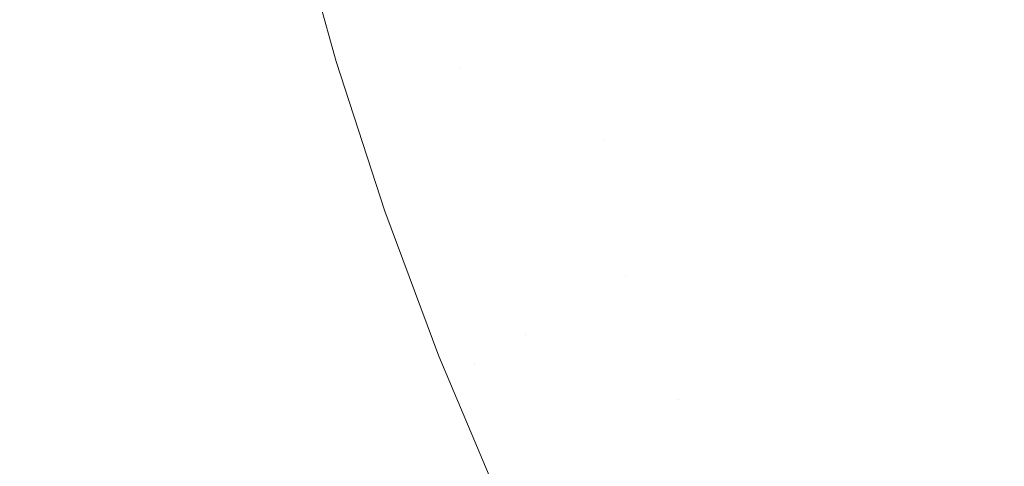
# Model space of a CAD drawing. Header units: centimetres. Extents: x -21.6 to 22.7, y 4.2 to 6.
# Tile 91 of 256: x -6.806 to -6.7163, y 4.5609 to 4.6016. Entities that reach past the tile are written whole.
import ezdxf

# ---------------------------------------------------------------- set-up
doc = ezdxf.new("R2010")
doc.units = ezdxf.units.CM
doc.header["$LTSCALE"] = 2.54
doc.layers.add('Lucido design-1', color=7, linetype='Continuous')

# ---------------------------------------------------------------- blocks, each defined once
blk = doc.blocks.new('Gruppo-3-1')
at = {"color": 7, "linetype": 'Continuous', "lineweight": 9}
blk.add_3dface([(-21.503423, 5.900212, -2276.22217), (-21.503423, 4.300212, -2276.22217), (22.630348, 4.300212, -2276.22217), (22.630348, 5.900212, -2276.22217)], dxfattribs=at)
for points, invisible_edges in [([(-21.503423, 4.300212, -2277.02217), (-21.503423, 5.900212, -2277.02217), (-6.792166, 5.900212, -2277.02217), (-6.792166, 4.700212, -2277.02217)], 8), ([(-6.792166, 4.700212, -2277.02217), (-6.791888, 4.686063, -2277.02217), (-21.503423, 4.300212, -2277.02217)], 10), ([(-6.791888, 4.686063, -2277.02217), (-6.79097, 4.670862, -2277.02217), (-21.503423, 4.300212, -2277.02217)], 10), ([(-21.503423, 4.300212, -2277.02217), (-6.79097, 4.670862, -2277.02217), (-6.789891, 4.660396, -2277.02217)], 9), ([(-6.789891, 4.660396, -2277.02217), (-6.789415, 4.655769, -2277.02217), (-21.503423, 4.300212, -2277.02217)], 10), ([(-6.789415, 4.655769, -2277.02217), (-6.787237, 4.640858, -2277.02217), (-21.503423, 4.300212, -2277.02217)], 10), ([(-21.503423, 4.300212, -2277.02217), (-6.787237, 4.640858, -2277.02217), (-6.784456, 4.626187, -2277.02217)], 9), ([(-21.503423, 4.300212, -2277.02217), (-6.784456, 4.626187, -2277.02217), (-6.781095, 4.611811, -2277.02217)], 9), ([(-6.758856, 4.600526, -2277.019806), (-6.764944, 4.622265, -2277.019806), (-6.762552, 4.623104, -2277.019093), (-6.756529, 4.601599, -2277.019093)], 15), ([(-6.761207, 4.599441, -2277.020427), (-6.767362, 4.621416, -2277.020427), (-6.764944, 4.622265, -2277.019806), (-6.758856, 4.600526, -2277.019806)], 15), ([(-6.763579, 4.598346, -2277.020957), (-6.769801, 4.62056, -2277.020957), (-6.767362, 4.621416, -2277.020427), (-6.761207, 4.599441, -2277.020427)], 15), ([(-6.765969, 4.597244, -2277.021392), (-6.772257, 4.619698, -2277.021392), (-6.769801, 4.62056, -2277.020957), (-6.763579, 4.598346, -2277.020957)], 15), ([(-6.774728, 4.618831, -2277.021731), (-6.772257, 4.619698, -2277.021392), (-6.765969, 4.597244, -2277.021392)], 11), ([(-6.759963, 4.57285, -2277.021731), (-6.762287, 4.571487, -2277.021975), (-6.77721, 4.61796, -2277.021975), (-6.774728, 4.618831, -2277.021731)], 15), ([(-6.759963, 4.57285, -2277.021731), (-6.774728, 4.618831, -2277.021731), (-6.765969, 4.597244, -2277.021392)], 11), ([(-6.779699, 4.617087, -2277.022121), (-6.77721, 4.61796, -2277.021975), (-6.762287, 4.571487, -2277.021975), (-6.764617, 4.57012, -2277.022121)], 15), ([(-6.777181, 4.597779, -2277.02217), (-6.781095, 4.611811, -2277.02217), (-6.779699, 4.617087, -2277.022121)], 10), ([(-6.779699, 4.617087, -2277.022121), (-6.764617, 4.57012, -2277.022121), (-6.772745, 4.584136, -2277.02217), (-6.777181, 4.597779, -2277.02217)], 11), ([(-6.729965, 4.602541, -2277.005971), (-6.731825, 4.60157, -2277.007509), (-6.735179, 4.611451, -2277.007509), (-6.733287, 4.612324, -2277.005971)], 15), ([(-21.503423, 4.300212, -2277.02217), (-6.781095, 4.611811, -2277.02217), (-6.777181, 4.597779, -2277.02217)], 9), ([(-6.737122, 4.610555, -2277.008989), (-6.735179, 4.611451, -2277.007509), (-6.731825, 4.60157, -2277.007509), (-6.733734, 4.600574, -2277.008989)], 15), ([(-6.733734, 4.600574, -2277.008989), (-6.735689, 4.599554, -2277.010405), (-6.739112, 4.609636, -2277.010405), (-6.737122, 4.610555, -2277.008989)], 15), ([(-6.737691, 4.598509, -2277.011756), (-6.741149, 4.608696, -2277.011756), (-6.739112, 4.609636, -2277.010405), (-6.735689, 4.599554, -2277.010405)], 15), ([(-6.716956, 4.60933, -2276.991952), (-6.715572, 4.610053, -2276.990039), (-6.712083, 4.600934, -2276.990039), (-6.713439, 4.600138, -2276.991952)], 15), ([(-6.739736, 4.597442, -2277.013037), (-6.74323, 4.607736, -2277.013037), (-6.741149, 4.608696, -2277.011756), (-6.737691, 4.598509, -2277.011756)], 15), ([(-6.719888, 4.6078, -2276.995693), (-6.718395, 4.60858, -2276.993838), (-6.714849, 4.599312, -2276.993838), (-6.716312, 4.598454, -2276.995693)], 15), ([(-6.713439, 4.600138, -2276.991952), (-6.714849, 4.599312, -2276.993838), (-6.718395, 4.60858, -2276.993838), (-6.716956, 4.60933, -2276.991952)], 15), ([(-6.741823, 4.596353, -2277.014245), (-6.745354, 4.606756, -2277.014245), (-6.74323, 4.607736, -2277.013037), (-6.739736, 4.597442, -2277.013037)], 15), ([(-6.716312, 4.598454, -2276.995693), (-6.717827, 4.597565, -2276.997512), (-6.721435, 4.606993, -2276.997512), (-6.719888, 4.6078, -2276.995693)], 15), ([(-6.743949, 4.595243, -2277.015378), (-6.747518, 4.605757, -2277.015378), (-6.745354, 4.606756, -2277.014245), (-6.741823, 4.596353, -2277.014245)], 15), ([(-6.723036, 4.606158, -2276.999294), (-6.721435, 4.606993, -2276.997512), (-6.717827, 4.597565, -2276.997512), (-6.719396, 4.596645, -2276.999294)], 15), ([(-6.719396, 4.596645, -2276.999294), (-6.721016, 4.595694, -2277.001035), (-6.72469, 4.605294, -2277.001035), (-6.723036, 4.606158, -2276.999294)], 15), ([(-6.746113, 4.594113, -2277.016431), (-6.749721, 4.604741, -2277.016431), (-6.747518, 4.605757, -2277.015378), (-6.743949, 4.595243, -2277.015378)], 15), ([(-6.726397, 4.604403, -2277.00273), (-6.72469, 4.605294, -2277.001035), (-6.721016, 4.595694, -2277.001035), (-6.722689, 4.594713, -2277.00273)], 15), ([(-6.748312, 4.592966, -2277.017404), (-6.751958, 4.603709, -2277.017404), (-6.749721, 4.604741, -2277.016431), (-6.746113, 4.594113, -2277.016431)], 15), ([(-6.722689, 4.594713, -2277.00273), (-6.724412, 4.593702, -2277.004376), (-6.728155, 4.603486, -2277.004376), (-6.726397, 4.604403, -2277.00273)], 15), ([(-6.750542, 4.591802, -2277.018292), (-6.754229, 4.602661, -2277.018292), (-6.751958, 4.603709, -2277.017404), (-6.748312, 4.592966, -2277.017404)], 15), ([(-6.729965, 4.602541, -2277.005971), (-6.728155, 4.603486, -2277.004376), (-6.724412, 4.593702, -2277.004376), (-6.726185, 4.592662, -2277.005971)], 15), ([(-6.752803, 4.590622, -2277.019093), (-6.756529, 4.601599, -2277.019093), (-6.754229, 4.602661, -2277.018292), (-6.750542, 4.591802, -2277.018292)], 15), ([(-6.726185, 4.592662, -2277.005971), (-6.728008, 4.591593, -2277.007509), (-6.731825, 4.60157, -2277.007509), (-6.729965, 4.602541, -2277.005971)], 15), ([(-6.758856, 4.600526, -2277.019806), (-6.756529, 4.601599, -2277.019093), (-6.752803, 4.590622, -2277.019093)], 11), ([(-6.733734, 4.600574, -2277.008989), (-6.731825, 4.60157, -2277.007509), (-6.728008, 4.591593, -2277.007509), (-6.729878, 4.590497, -2277.008989)], 15), ([(-6.758856, 4.600526, -2277.019806), (-6.750802, 4.578224, -2277.019806), (-6.753065, 4.576896, -2277.020427), (-6.761207, 4.599441, -2277.020427)], 15), ([(-6.750802, 4.578224, -2277.019806), (-6.758856, 4.600526, -2277.019806), (-6.752803, 4.590622, -2277.019093)], 11), ([(-6.729878, 4.590497, -2277.008989), (-6.731794, 4.589373, -2277.010405), (-6.735689, 4.599554, -2277.010405), (-6.733734, 4.600574, -2277.008989)], 15), ([(-6.735689, 4.599554, -2277.010405), (-6.731794, 4.589373, -2277.010405), (-6.733755, 4.588222, -2277.011756), (-6.737691, 4.598509, -2277.011756)], 15), ([(-6.761207, 4.599441, -2277.020427), (-6.753065, 4.576896, -2277.020427), (-6.755349, 4.575557, -2277.020957), (-6.763579, 4.598346, -2277.020957)], 15), ([(-6.716312, 4.598454, -2276.995693), (-6.714849, 4.599312, -2276.993838), (-6.710849, 4.589987, -2276.993838), (-6.712278, 4.589049, -2276.995693)], 15), ([(-21.503423, 4.300212, -2277.02217), (-6.777181, 4.597779, -2277.02217), (-6.772745, 4.584136, -2277.02217)], 9), ([(-6.763579, 4.598346, -2277.020957), (-6.755349, 4.575557, -2277.020957), (-6.757649, 4.574208, -2277.021392), (-6.765969, 4.597244, -2277.021392)], 15), ([(-6.737691, 4.598509, -2277.011756), (-6.733755, 4.588222, -2277.011756), (-6.735759, 4.587047, -2277.013037), (-6.739736, 4.597442, -2277.013037)], 15), ([(-6.712278, 4.589049, -2276.995693), (-6.713759, 4.588078, -2276.997512), (-6.717827, 4.597565, -2276.997512), (-6.716312, 4.598454, -2276.995693)], 15), ([(-6.765969, 4.597244, -2277.021392), (-6.757649, 4.574208, -2277.021392), (-6.759963, 4.57285, -2277.021731)], 11), ([(-6.739736, 4.597442, -2277.013037), (-6.735759, 4.587047, -2277.013037), (-6.737803, 4.585848, -2277.014245), (-6.741823, 4.596353, -2277.014245)], 15), ([(-6.719396, 4.596645, -2276.999294), (-6.717827, 4.597565, -2276.997512), (-6.713759, 4.588078, -2276.997512), (-6.715291, 4.587073, -2276.999294)], 15), ([(-6.741823, 4.596353, -2277.014245), (-6.737803, 4.585848, -2277.014245), (-6.739887, 4.584626, -2277.015378), (-6.743949, 4.595243, -2277.015378)], 15), ([(-6.715291, 4.587073, -2276.999294), (-6.716874, 4.586035, -2277.001035), (-6.721016, 4.595694, -2277.001035), (-6.719396, 4.596645, -2276.999294)], 15), ([(-6.743949, 4.595243, -2277.015378), (-6.739887, 4.584626, -2277.015378), (-6.742007, 4.583382, -2277.016431), (-6.746113, 4.594113, -2277.016431)], 15), ([(-6.722689, 4.594713, -2277.00273), (-6.721016, 4.595694, -2277.001035), (-6.716874, 4.586035, -2277.001035), (-6.718507, 4.584963, -2277.00273)], 15), ([(-6.718507, 4.584963, -2277.00273), (-6.72019, 4.583859, -2277.004376), (-6.724412, 4.593702, -2277.004376), (-6.722689, 4.594713, -2277.00273)], 15), ([(-6.746113, 4.594113, -2277.016431), (-6.742007, 4.583382, -2277.016431), (-6.744161, 4.582119, -2277.017404), (-6.748312, 4.592966, -2277.017404)], 15), ([(-6.726185, 4.592662, -2277.005971), (-6.724412, 4.593702, -2277.004376), (-6.72019, 4.583859, -2277.004376), (-6.721922, 4.582723, -2277.005971)], 15), ([(-6.748312, 4.592966, -2277.017404), (-6.744161, 4.582119, -2277.017404), (-6.746347, 4.580837, -2277.018292), (-6.750542, 4.591802, -2277.018292)], 15), ([(-6.721922, 4.582723, -2277.005971), (-6.723702, 4.581555, -2277.007509), (-6.728008, 4.591593, -2277.007509), (-6.726185, 4.592662, -2277.005971)], 15), ([(-6.750542, 4.591802, -2277.018292), (-6.746347, 4.580837, -2277.018292), (-6.748561, 4.579538, -2277.019093), (-6.752803, 4.590622, -2277.019093)], 15), ([(-6.729878, 4.590497, -2277.008989), (-6.728008, 4.591593, -2277.007509), (-6.723702, 4.581555, -2277.007509), (-6.725529, 4.580357, -2277.008989)], 15), ([(-6.752803, 4.590622, -2277.019093), (-6.748561, 4.579538, -2277.019093), (-6.750802, 4.578224, -2277.019806)], 11), ([(-6.725529, 4.580357, -2277.008989), (-6.727401, 4.579129, -2277.010405), (-6.731794, 4.589373, -2277.010405), (-6.729878, 4.590497, -2277.008989)], 15), ([(-6.733755, 4.588222, -2277.011756), (-6.731794, 4.589373, -2277.010405), (-6.727401, 4.579129, -2277.010405), (-6.729316, 4.577873, -2277.011756)], 15), ([(-6.729316, 4.577873, -2277.011756), (-6.731273, 4.576589, -2277.013037), (-6.735759, 4.587047, -2277.013037), (-6.733755, 4.588222, -2277.011756)], 15), ([(-6.737803, 4.585848, -2277.014245), (-6.735759, 4.587047, -2277.013037), (-6.731273, 4.576589, -2277.013037), (-6.73327, 4.575279, -2277.014245)], 15), ([(-6.710698, 4.57748, -2276.999294), (-6.712239, 4.576354, -2277.001035), (-6.716874, 4.586035, -2277.001035), (-6.715291, 4.587073, -2276.999294)], 15), ([(-6.73327, 4.575279, -2277.014245), (-6.735305, 4.573943, -2277.015378), (-6.739887, 4.584626, -2277.015378), (-6.737803, 4.585848, -2277.014245)], 15), ([(-6.718507, 4.584963, -2277.00273), (-6.716874, 4.586035, -2277.001035), (-6.712239, 4.576354, -2277.001035), (-6.713829, 4.575191, -2277.00273)], 15), ([(-6.737376, 4.572585, -2277.016431), (-6.742007, 4.583382, -2277.016431), (-6.739887, 4.584626, -2277.015378), (-6.735305, 4.573943, -2277.015378)], 15), ([(-6.713829, 4.575191, -2277.00273), (-6.715467, 4.573994, -2277.004376), (-6.72019, 4.583859, -2277.004376), (-6.718507, 4.584963, -2277.00273)], 15), ([(-21.503423, 4.300212, -2277.02217), (-6.772745, 4.584136, -2277.02217), (-6.767821, 4.57092, -2277.02217)], 9), ([(-6.764617, 4.57012, -2277.022121), (-6.767821, 4.57092, -2277.02217), (-6.772745, 4.584136, -2277.02217)], 9), ([(-6.721922, 4.582723, -2277.005971), (-6.72019, 4.583859, -2277.004376), (-6.715467, 4.573994, -2277.004376), (-6.717153, 4.572761, -2277.005971)], 15), ([(-6.73948, 4.571205, -2277.017404), (-6.744161, 4.582119, -2277.017404), (-6.742007, 4.583382, -2277.016431), (-6.737376, 4.572585, -2277.016431)], 15), ([(-6.717153, 4.572761, -2277.005971), (-6.718886, 4.571494, -2277.007509), (-6.723702, 4.581555, -2277.007509), (-6.721922, 4.582723, -2277.005971)], 15), ([(-6.741615, 4.569804, -2277.018292), (-6.746347, 4.580837, -2277.018292), (-6.744161, 4.582119, -2277.017404), (-6.73948, 4.571205, -2277.017404)], 15), ([(-6.743778, 4.568385, -2277.019093), (-6.748561, 4.579538, -2277.019093), (-6.746347, 4.580837, -2277.018292), (-6.741615, 4.569804, -2277.018292)], 15), ([(-6.725529, 4.580357, -2277.008989), (-6.723702, 4.581555, -2277.007509), (-6.718886, 4.571494, -2277.007509), (-6.720664, 4.570195, -2277.008989)], 15), ([(-6.720664, 4.570195, -2277.008989), (-6.722486, 4.568863, -2277.010405), (-6.727401, 4.579129, -2277.010405), (-6.725529, 4.580357, -2277.008989)], 15), ([(-6.745967, 4.56695, -2277.019806), (-6.750802, 4.578224, -2277.019806), (-6.748561, 4.579538, -2277.019093), (-6.743778, 4.568385, -2277.019093)], 15), ([(-6.729316, 4.577873, -2277.011756), (-6.727401, 4.579129, -2277.010405), (-6.722486, 4.568863, -2277.010405), (-6.72435, 4.5675, -2277.011756)], 15), ([(-6.753065, 4.576896, -2277.020427), (-6.750802, 4.578224, -2277.019806), (-6.745967, 4.56695, -2277.019806)], 11), ([(-6.72435, 4.5675, -2277.011756), (-6.726255, 4.566107, -2277.013037), (-6.731273, 4.576589, -2277.013037), (-6.729316, 4.577873, -2277.011756)], 15), ([(-6.755349, 4.575557, -2277.020957), (-6.753065, 4.576896, -2277.020427), (-6.742709, 4.554077, -2277.020427), (-6.74488, 4.55249, -2277.020957)], 15), ([(-6.742709, 4.554077, -2277.020427), (-6.753065, 4.576896, -2277.020427), (-6.745967, 4.56695, -2277.019806)], 11), ([(-6.73327, 4.575279, -2277.014245), (-6.731273, 4.576589, -2277.013037), (-6.726255, 4.566107, -2277.013037), (-6.728199, 4.564686, -2277.014245)], 15), ([(-6.74488, 4.55249, -2277.020957), (-6.747067, 4.550891, -2277.021392), (-6.757649, 4.574208, -2277.021392), (-6.755349, 4.575557, -2277.020957)], 15), ([(-6.728199, 4.564686, -2277.014245), (-6.73018, 4.563238, -2277.015378), (-6.735305, 4.573943, -2277.015378), (-6.73327, 4.575279, -2277.014245)], 15), ([(-6.759963, 4.57285, -2277.021731), (-6.757649, 4.574208, -2277.021392), (-6.747067, 4.550891, -2277.021392), (-6.749267, 4.549283, -2277.021731)], 15), ([(-6.735305, 4.573943, -2277.015378), (-6.73018, 4.563238, -2277.015378), (-6.732195, 4.561764, -2277.016431), (-6.737376, 4.572585, -2277.016431)], 15), ([(-6.717153, 4.572761, -2277.005971), (-6.715467, 4.573994, -2277.004376), (-6.710222, 4.56415, -2277.004376), (-6.711857, 4.562821, -2277.005971)], 15), ([(-6.749267, 4.549283, -2277.021731), (-6.751476, 4.547668, -2277.021975), (-6.762287, 4.571487, -2277.021975), (-6.759963, 4.57285, -2277.021731)], 15), ([(-6.711857, 4.562821, -2277.005971), (-6.713537, 4.561456, -2277.007509), (-6.718886, 4.571494, -2277.007509), (-6.717153, 4.572761, -2277.005971)], 15), ([(-6.737376, 4.572585, -2277.016431), (-6.732195, 4.561764, -2277.016431), (-6.734243, 4.560267, -2277.017404), (-6.73948, 4.571205, -2277.017404)], 15), ([(-21.503423, 4.300212, -2277.02217), (-6.767821, 4.57092, -2277.02217), (-6.766914, 4.568767, -2277.02217)], 9), ([(-6.764617, 4.57012, -2277.022121), (-6.766914, 4.568767, -2277.02217), (-6.767821, 4.57092, -2277.02217)], 9), ([(-6.764617, 4.57012, -2277.022121), (-6.762287, 4.571487, -2277.021975), (-6.751476, 4.547668, -2277.021975), (-6.753692, 4.546048, -2277.022121)], 15), ([(-6.73948, 4.571205, -2277.017404), (-6.734243, 4.560267, -2277.017404), (-6.736322, 4.558747, -2277.018292), (-6.741615, 4.569804, -2277.018292)], 15), ([(-6.720664, 4.570195, -2277.008989), (-6.718886, 4.571494, -2277.007509), (-6.713537, 4.561456, -2277.007509), (-6.715261, 4.560055, -2277.008989)], 15), ([(-6.762444, 4.558164, -2277.02217), (-6.766914, 4.568767, -2277.02217), (-6.764617, 4.57012, -2277.022121)], 10), ([(-6.764617, 4.57012, -2277.022121), (-6.753692, 4.546048, -2277.022121), (-6.756649, 4.545896, -2277.02217), (-6.762444, 4.558164, -2277.02217)], 11), ([(-6.715261, 4.560055, -2277.008989), (-6.717027, 4.558619, -2277.010405), (-6.722486, 4.568863, -2277.010405), (-6.720664, 4.570195, -2277.008989)], 15), ([(-6.741615, 4.569804, -2277.018292), (-6.736322, 4.558747, -2277.018292), (-6.738427, 4.557208, -2277.019093), (-6.743778, 4.568385, -2277.019093)], 15), ([(-6.766914, 4.568767, -2277.02217), (-6.762444, 4.558164, -2277.02217), (-21.503423, 4.300212, -2277.02217)], 10), ([(-6.743778, 4.568385, -2277.019093), (-6.738427, 4.557208, -2277.019093), (-6.740557, 4.555651, -2277.019806), (-6.745967, 4.56695, -2277.019806)], 15), ([(-6.72435, 4.5675, -2277.011756), (-6.722486, 4.568863, -2277.010405), (-6.717027, 4.558619, -2277.010405), (-6.718835, 4.55715, -2277.011756)], 15), ([(-6.718835, 4.55715, -2277.011756), (-6.720682, 4.555648, -2277.013037), (-6.726255, 4.566107, -2277.013037), (-6.72435, 4.5675, -2277.011756)], 15), ([(-6.745967, 4.56695, -2277.019806), (-6.740557, 4.555651, -2277.019806), (-6.742709, 4.554077, -2277.020427)], 11), ([(-6.728199, 4.564686, -2277.014245), (-6.726255, 4.566107, -2277.013037), (-6.720682, 4.555648, -2277.013037), (-6.722567, 4.554116, -2277.014245)], 15), ([(-6.722567, 4.554116, -2277.014245), (-6.724488, 4.552555, -2277.015378), (-6.73018, 4.563238, -2277.015378), (-6.728199, 4.564686, -2277.014245)], 15), ([(-6.726442, 4.550967, -2277.016431), (-6.732195, 4.561764, -2277.016431), (-6.73018, 4.563238, -2277.015378), (-6.724488, 4.552555, -2277.015378)], 15), ([(-6.728428, 4.549352, -2277.017404), (-6.734243, 4.560267, -2277.017404), (-6.732195, 4.561764, -2277.016431), (-6.726442, 4.550967, -2277.016431)], 15)]:
    blk.add_3dface(points, dxfattribs=dict(at, invisible_edges=invisible_edges))
blk = doc.blocks.new('Gruppo-4-1')
at = {"color": 7}
blk.add_blockref('Gruppo-3-1', (0, 0), dxfattribs=at)

msp = doc.modelspace()

# ---------------------------------------------------------------- block references
at = {"layer": 'Lucido design-1', "color": 7}
msp.add_blockref('Gruppo-4-1', (0, 0), dxfattribs=at)

doc.saveas('drawing.dxf')
